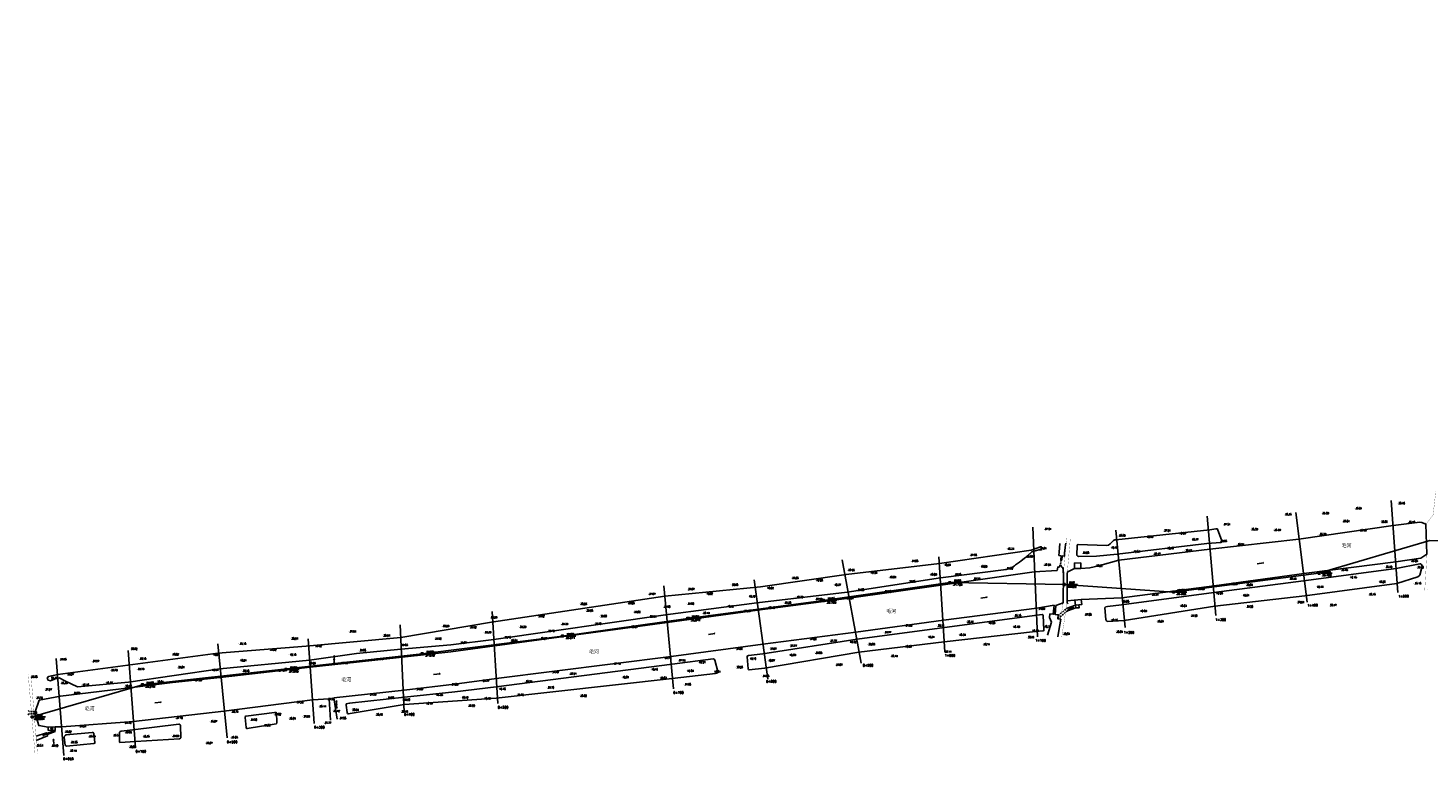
# Model space of a CAD drawing. Header units: millimetres. Extents: x 447445 to 454986, y 3851431 to 3863604.
# Tile 1 of 13: x 451037 to 452563, y 3851431 to 3852229. Entities that reach past the tile are written whole.
import ezdxf
from ezdxf.enums import TextEntityAlignment as Align

# ---------------------------------------------------------------- set-up
doc = ezdxf.new("R2010")
doc.units = ezdxf.units.MM
doc.linetypes.add('X3', pattern=[5, 4, -1])
doc.linetypes.add('X5', pattern=[3, 2, -1])
for name, color, linetype in [('DLDW', 7, 'Continuous'), ('DLSS', 7, 'Continuous'), ('DMTZ', 7, 'Continuous'), ('duanmianxian', 7, 'Continuous'), ('GCD', 7, 'Continuous'), ('GXYZ', 7, 'Continuous'), ('JMD', 7, 'Continuous'), ('KZD', 7, 'Continuous'), ('SXSS', 7, 'Continuous'), ('断面零线', 7, 'Continuous')]:
    doc.layers.add(name, color=color, linetype=linetype)
doc.styles.add('HZ', font='rs.shx', dxfattribs={"bigfont": 'hztxt.shx'})
doc.styles.get("Standard").update_dxf_attribs({"font": 'txt', "bigfont": 'hztxt.shx'})
doc.linetypes.add('10411', pattern='A,2,[150,AAA.SHX,S=1,R=0,X=0,Y=1],2,[151,AAA.SHX,S=1,R=0,X=0,Y=3],1e-11', length=4)
doc.linetypes.add('10421', pattern='A,2,[150,AAA.SHX,S=1,R=0,X=0,Y=1],1e-11', length=2)
doc.linetypes.add('10422', pattern='A,1,[150,AAA.SHX,S=1,R=0,X=0,Y=1],2,[177,AAA.SHX,S=1,R=0,X=0,Y=0.8],1', length=4)

# ---------------------------------------------------------------- blocks, each defined once
blk = doc.blocks.new('gc170')
at = {"linetype": 'Continuous'}
blk.add_circle((0, 0), 0.5, dxfattribs=at)
blk = doc.blocks.new('gc013b')
at = {"linetype": 'Continuous'}
blk.add_line((0.5, 0), (4, 0), dxfattribs=at)
at = {"linetype": 'Continuous', "flags": 128}
blk.add_lwpolyline([(3.4, 0.4), (4, 0), (3.4, -0.4)], dxfattribs=at)
blk = doc.blocks.new('gc013a')
at = {"linetype": 'Continuous'}
blk.add_line((0.5, 0), (4, 0), dxfattribs=at)
at = {"linetype": 'Continuous', "flags": 128}
for points in [[(2.8, 0.4), (3.4, 0), (2.8, -0.4)], [(3.4, 0.4), (4, 0), (3.4, -0.4)]]:
    blk.add_lwpolyline(points, dxfattribs=at)
blk = doc.blocks.new('gc104')
for p, q in [((0, 1), (-1.6, 1)), ((0, -1), (1.6, -1))]:
    blk.add_line(p, q)
blk.add_circle((0, 0), 1)
blk.add_point((0, 0))
blk = doc.blocks.new('gc086')
for p, q in [((0, 0), (7, 0)), ((7, 0), (6.2, 0.6)), ((7, 0), (6.2, -0.6))]:
    blk.add_line(p, q)
blk = doc.blocks.new('GC200')
at = {"const_width": 0.2}
blk.add_lwpolyline([(-0.1, 0, 1), (0.1, 0, 1)], format="xyb", close=True, dxfattribs=at)
blk = doc.blocks.new('GC115')
blk.add_lwpolyline([(-1, -1), (1, -1), (1, 1), (-1, 1)], close=True)
blk.add_point((0, 0))
blk = doc.blocks.new('新块1')
at = {"color": 3, "flags": 128}
for points in [[(-0.7, 0.7), (0.7, -0.7)], [(-0.7, -0.7), (0.7, 0.7)]]:
    blk.add_lwpolyline(points, dxfattribs=at)

msp = doc.modelspace()

# ---------------------------------------------------------------- linework, layer by layer
at = {"layer": 'DLSS', "color": 7, "linetype": 'X3', "const_width": 0.2, "flags": 128}
for points in [[(452560.5, 3851687.8), (452568.3, 3851697.9), (452571.2, 3851723.2)], [(452165.5, 3851634.9), (452166.9, 3851650.3), (452169.3, 3851672.7)], [(452561.6, 3851655.1), (452559.2, 3851615.8)], [(452165.2, 3851602.2), (452159.5, 3851564.8)], [(451037.6, 3851523.6), (451045, 3851437.3)]]:
    msp.add_lwpolyline(points, dxfattribs=at)
at = {"layer": 'DLSS', "color": 7, "linetype": 'Continuous', "flags": 128}
for points in [[(452559.4, 3851688.9), (452560.5, 3851687.8)], [(452560.5, 3851687.8), (452561.6, 3851655.1)], [(452561.6, 3851655.1), (452560.5, 3851653.9)], [(452165.5, 3851634.9), (452164.4, 3851636)], [(452165.2, 3851602.2), (452165.5, 3851634.9)], [(452169.4, 3851602.1), (452169.7, 3851634.8)], [(452169.7, 3851634.8), (452170.8, 3851635.9)], [(452164, 3851601.1), (452165.2, 3851602.2)], [(452170.5, 3851601), (452169.4, 3851602.1)], [(451038.5, 3851481.1), (451037.3, 3851480)], [(451038.5, 3851483.5), (451037.4, 3851484.7)], [(451046.3, 3851484.4), (451045.1, 3851483.3)], [(451046.2, 3851479.8), (451045.1, 3851480.9)]]:
    msp.add_lwpolyline(points, dxfattribs=at)
at = {"layer": 'DLSS', "color": 7, "linetype": 'Continuous', "const_width": 0.2, "flags": 128}
for points in [[(452169.7, 3851634.8), (452173, 3851672.1)], [(452169.4, 3851602.1), (452163.7, 3851564.8)], [(451047.6, 3851437.9), (451040.5, 3851523.7)]]:
    msp.add_lwpolyline(points, dxfattribs=at)
at = {"layer": 'DLSS', "color": 7, "linetype": 'X5', "flags": 128}
for points in [[(452163.1, 3851649.1), (452162.2, 3851642.5)], [(452159.4, 3851584.7), (452169.8, 3851593.4)], [(452159.7, 3851588.2), (452169.5, 3851596.3)], [(451045.1, 3851483.3), (451038.5, 3851483.5)], [(451045.1, 3851480.9), (451038.5, 3851481.1)]]:
    msp.add_lwpolyline(points, dxfattribs=at)
at = {"layer": 'DMTZ', "color": 7, "linetype": '10411', "flags": 128}
for points in [[(452560.5, 3851687.8), (452558.7, 3851688.6), (452555.9, 3851689.7), (452554, 3851690), (452524.7, 3851686.4), (452422.1, 3851671.4), (452325.1, 3851660.4), (452225.8, 3851648.5), (452205, 3851642.6), (452194.1, 3851640.3), (452184.3, 3851639.5), (452177.6, 3851639.5), (452169.7, 3851635.4)], [(452325.2, 3851681.8), (452325.2, 3851681.8), (452331.5, 3851682.7), (452332.6, 3851682.8), (452333.2, 3851682.5), (452338.1, 3851669.7), (452338.2, 3851668.6), (452338, 3851668.1), (452337.1, 3851667.8), (452321.8, 3851666.6), (452223.9, 3851655), (452201.7, 3851652.8), (452182.3, 3851652.6), (452181.2, 3851652.9), (452180.3, 3851653.5), (452180.1, 3851654.1), (452180.4, 3851664.5), (452180.8, 3851665.4), (452181.6, 3851665.8), (452212.3, 3851664.7), (452214.6, 3851664.9), (452216.5, 3851666.4), (452220.2, 3851669.9), (452220.8, 3851670.5), (452221.5, 3851670.8), (452222.6, 3851670.9), (452325.2, 3851681.8)], [(452138.7, 3851659.8), (452131.1, 3851657.5), (452126.9, 3851653.7), (452126.3, 3851652.9), (452123, 3851650.6), (452121, 3851649), (452119.4, 3851647.7), (452117.5, 3851646.2), (452115.6, 3851645.1), (452113.4, 3851643.6), (452112.1, 3851642.3), (452110.1, 3851640.9), (452103.2, 3851638.3), (452031.5, 3851629.2), (451930, 3851613.8), (451831.5, 3851602.2), (451732, 3851588.9), (451545, 3851561.9), (451498, 3851556.1), (451443.7, 3851551.6), (451395.1, 3851546.9), (451344.1, 3851539.6), (451246.4, 3851530), (451146.8, 3851515.7), (451091.1, 3851510.5), (451077.5, 3851517.1), (451071.4, 3851520.3), (451068.7, 3851519.9), (451063.7, 3851517.7), (451061.7, 3851517.1), (451059.3, 3851517.7), (451058.3, 3851520), (451059.5, 3851521.7), (451069.7, 3851523.9), (451244, 3851547.2), (451340.4, 3851554.8), (451443.5, 3851564.1), (451542.2, 3851580.9), (451731.3, 3851609.2), (451835.3, 3851619.4), (451928.6, 3851632.8), (452030.3, 3851644.8), (452130.5, 3851659.5), (452140.7, 3851663.2), (452141.3, 3851663.1), (452141.7, 3851662.5), (452141.9, 3851660.8), (452141.8, 3851660.3), (452141.1, 3851660), (452138.7, 3851659.8)], [(452161.5, 3851666.9), (452160.8, 3851657.2)], [(452166.8, 3851656.4), (452167.9, 3851665.4), (452168, 3851667)], [(452169.4, 3851604.2), (452184.9, 3851605.8), (452229.1, 3851607.4), (452329.7, 3851620.7), (452430.2, 3851634.2), (452527.7, 3851646.6), (452555, 3851650.6), (452561.6, 3851655.1)], [(452158.7, 3851637.3), (452133.8, 3851636), (452032, 3851621.4), (451932, 3851607), (451832.3, 3851594.1), (451733.7, 3851580.5), (451545.8, 3851555.3)], [(452213.4, 3851597.9), (452228.9, 3851600), (452329.2, 3851613.4), (452427.1, 3851626.2), (452527.9, 3851639.3), (452553.9, 3851644.6), (452555, 3851644.5), (452555.8, 3851643.7), (452556.3, 3851641.9), (452553.8, 3851632.2), (452553, 3851631.3), (452551.5, 3851630.5), (452528.8, 3851623.1), (452428.6, 3851609.5), (452330.6, 3851598.4), (452231.5, 3851582.7), (452213.1, 3851581.7), (452212.3, 3851582.5), (452211.6, 3851583.9), (452210.6, 3851596.4), (452210.8, 3851597.1), (452211.6, 3851597.5), (452213.4, 3851597.9)], [(452157.4, 3851599), (452165.2, 3851602.2)], [(451547.5, 3851519.4), (451738, 3851543.6), (451837.9, 3851556.9), (451939.2, 3851570.1), (452035, 3851583.2), (452136.4, 3851596.1), (452155.3, 3851599.4)], [(451838, 3851546.6), (451940.6, 3851562.3), (452035.8, 3851575.2), (452142.5, 3851589.4), (452143.1, 3851589), (452143.5, 3851588.5), (452144.2, 3851572.3), (452144.2, 3851571.7), (452143.5, 3851571.4), (452135.1, 3851570.9), (452035.5, 3851559.5), (451942.7, 3851548.1), (451839.8, 3851530.7), (451823.1, 3851528.9), (451822.5, 3851529.4), (451822.1, 3851529.9), (451820.9, 3851543.2), (451821, 3851544), (451822.5, 3851544.7), (451838, 3851546.6)], [(452154.2, 3851589.7), (452150.8, 3851590), (452150.4, 3851586.2), (452152.6, 3851581)], [(452162.5, 3851584.4), (452159.4, 3851584.7), (452159.7, 3851589), (452156.4, 3851589.4)], [(452152.6, 3851581), (452148, 3851566.6)], [(452159.5, 3851564.8), (452160.6, 3851571.9), (452162.5, 3851584.4)], [(451545.8, 3851555.3), (451498, 3851548.5), (451445, 3851542.9), (451395.1, 3851537.5), (451344.9, 3851531.9), (451246.6, 3851520.7), (451194.6, 3851515.3), (451147.8, 3851509.3), (451072.6, 3851500.3), (451049.6, 3851495.9), (451045.1, 3851483.3)], [(451387.7, 3851492.6), (451447.4, 3851499), (451502.3, 3851505), (451547.6, 3851510.6), (451739.3, 3851535.1), (451783.9, 3851540.8), (451784.8, 3851540.5), (451785.8, 3851539.5), (451788.9, 3851527.1), (451788.8, 3851526.2), (451787.8, 3851525.4), (451786.3, 3851525.1), (451739.2, 3851519.4), (451547.6, 3851498), (451447.1, 3851491.1), (451386.3, 3851480.9), (451385.4, 3851481.4), (451385, 3851482.4), (451384.1, 3851490.6), (451384.1, 3851491.8), (451387.7, 3851492.6), (451387.7, 3851492.6)], [(451370.5, 3851498.6), (451447.2, 3851506.7), (451502.2, 3851513.2), (451547.9, 3851519.4)], [(451045.2, 3851481.3), (451049.1, 3851468.1), (451059.3, 3851466.5), (451067, 3851466.8), (451074.3, 3851466.8), (451152.1, 3851472.8), (451250.6, 3851483.8), (451347.3, 3851496.1), (451365.6, 3851497.4)], [(451278.3, 3851465.3), (451278.3, 3851465.3), (451276.5, 3851465.1), (451275.5, 3851465.1), (451275.1, 3851465.4), (451275, 3851466.2), (451273.8, 3851476.9), (451273.8, 3851477.9), (451274, 3851478.1), (451274.5, 3851478.3), (451306, 3851482.5), (451306.6, 3851482.6), (451307.4, 3851482.5), (451307.8, 3851482.3), (451308, 3851481.8), (451308.5, 3851472.4), (451308.4, 3851470.7), (451308.2, 3851470.4), (451307.8, 3851470), (451278.3, 3851465.3)], [(451136.9, 3851453), (451136.9, 3851460.9), (451137.6, 3851461.8), (451139, 3851462.2), (451151.5, 3851463.4), (451201.7, 3851469.9), (451202.5, 3851469.6), (451203.1, 3851469.1), (451203.5, 3851468.4), (451203.7, 3851454.7), (451203.5, 3851454.3), (451202.3, 3851453.8), (451154.4, 3851451), (451137.5, 3851449.9), (451137.1, 3851450), (451136.9, 3851453)]]:
    msp.add_lwpolyline(points, dxfattribs=at)
at = {"layer": 'DMTZ', "color": 7, "linetype": '10422', "flags": 128}
for points in [[(452160.8, 3851657.2), (452160.6, 3851653.7), (452163, 3851653.3), (452162.5, 3851648.6), (452163.6, 3851648.6), (452164.2, 3851653.1), (452166.5, 3851652.9), (452166.8, 3851656.4)], [(452161.7, 3851643), (452161.3, 3851641.5), (452160.7, 3851641), (452159.3, 3851641), (452158.7, 3851637.3)], [(452165.5, 3851634.9), (452165, 3851640.3), (452163, 3851641.7), (452163.2, 3851642.7), (452161.7, 3851643)]]:
    msp.add_lwpolyline(points, dxfattribs=at)
at = {"layer": 'DMTZ', "color": 7, "linetype": '10421', "flags": 128}
for points in [[(451365.6, 3851497.4), (451366.9, 3851474.2)], [(451374.1, 3851475.1), (451370.5, 3851498.6)]]:
    msp.add_lwpolyline(points, dxfattribs=at)
at = {"layer": 'DMTZ', "color": 7, "linetype": '10411', "flags": 128}
msp.add_lwpolyline([(451079.3, 3851445.9), (451078.2, 3851446.3), (451077.8, 3851446.8), (451076.9, 3851455.1), (451077.1, 3851456.7), (451078.1, 3851457.8), (451078.9, 3851458.2), (451107.1, 3851460.5), (451108, 3851460.5), (451108.8, 3851460.2), (451109.1, 3851459.9), (451110.2, 3851449.8), (451110.1, 3851448.9), (451109.1, 3851448.5), (451079.3, 3851445.9)], close=True, dxfattribs=at)
at = {"layer": 'duanmianxian', "color": 7, "flags": 128}
for points in [[(452522.6, 3851713.6), (452530, 3851613.2)], [(452322.2, 3851696.5), (452331.6, 3851588.1)], [(452418.8, 3851700.4), (452431.2, 3851602.6)], [(452137.3, 3851565), (452132.1, 3851684.5)], [(452232.8, 3851575), (452222.6, 3851681.3)], [(451945.2, 3851536.3), (451924.5, 3851648.8)], [(452036.2, 3851548.5), (452029.8, 3851652.3)], [(451740.7, 3851508.2), (451730, 3851620.5)], [(451843.3, 3851518.9), (451828.4, 3851627)], [(451543.2, 3851592.5), (451549.4, 3851492.2)], [(451447.3, 3851483.3), (451442.7, 3851578.2)], [(451254.2, 3851454.9), (451244, 3851557.4)], [(451349.2, 3851470.6), (451342.6, 3851562.8)], [(451068.1, 3851541.4), (451076.4, 3851435.7)], [(451154.5, 3851443.8), (451146.3, 3851550.2)]]:
    msp.add_lwpolyline(points, dxfattribs=at)
at = {"layer": 'JMD', "color": 7, "linetype": 'Continuous', "flags": 128}
for points in [[(452184.3, 3851639.5), (452177.6, 3851639.5), (452177.5, 3851645.4), (452184.3, 3851645.5)], [(452178, 3851605.1), (452184.9, 3851605.8), (452185.4, 3851600.1), (452178.5, 3851599.4)], [(451067, 3851466.8), (451059.3, 3851466.5), (451059.4, 3851463), (451067.1, 3851463.2)]]:
    msp.add_lwpolyline(points, close=True, dxfattribs=at)
at = {"layer": 'KZD', "color": 7, "linetype": 'Continuous', "flags": 128}
for points in [[(452446.4, 3851634.2), (452458.4, 3851634.2)], [(452044.3, 3851624.1), (452056.3, 3851624.1)], [(452168.8, 3851622), (452180.8, 3851622)], [(451906.7, 3851604.5), (451918.7, 3851604.5)], [(452287.9, 3851613.8), (452299.9, 3851613.8)], [(451758.7, 3851585.1), (451770.7, 3851585.1)], [(451622.2, 3851565.8), (451634.2, 3851565.8)], [(451469.3, 3851546.6), (451481.3, 3851546.6)], [(451320.8, 3851529.3), (451332.8, 3851529.3)], [(451164.5, 3851512.8), (451176.5, 3851512.8)], [(451044.3, 3851477.6), (451056.3, 3851477.6)]]:
    msp.add_lwpolyline(points, dxfattribs=at)
at = {"layer": 'SXSS', "color": 7, "linetype": 'Continuous', "flags": 128}
for points in [[(452155.3, 3851599.4), (452154.2, 3851589.7)], [(452156.4, 3851589.4), (452157.4, 3851599)], [(452178.5, 3851599.4), (452169.5, 3851596.3)], [(452178.9, 3851596.5), (452169.8, 3851593.4)], [(452178.5, 3851599.4), (452178.9, 3851596.5), (452182.7, 3851596.7), (452182.4, 3851599.8)], [(451045.1, 3851483.3), (451046.5, 3851481.1)], [(451046.5, 3851483.3), (451045.1, 3851481.1)], [(451066.6, 3851462.7), (451057.7, 3851459.5), (451057.4, 3851460.4), (451046.1, 3851456.7)], [(451046.4, 3851452), (451058.6, 3851456.9), (451058.1, 3851458.5), (451066.9, 3851461.8), (451066.6, 3851462.7)]]:
    msp.add_lwpolyline(points, dxfattribs=at)
msp.add_lwpolyline([(451045.1, 3851483.3), (451046.5, 3851483.3), (451046.5, 3851481.1), (451045.1, 3851481.1)], close=True, dxfattribs=at)
at = {"layer": '断面零线', "color": 7, "flags": 128}
msp.add_lwpolyline([(451041.8, 3851477.6), (451162, 3851512.8), (451466.8, 3851546.6), (451619.7, 3851565.8), (451756.2, 3851585.1), (451904.2, 3851604.5), (452041.8, 3851624.1), (452166.3, 3851622), (452285.4, 3851613.8), (452443.9, 3851634.2), (452564.7, 3851669.9), (452710.2, 3851669.1), (452932, 3851697.9), (453037.7, 3851740.3), (453327.9, 3851775.9), (453635.9, 3851975.7), (453829.8, 3852108.4), (454465.8, 3852228.8), (454986, 3852204)], dxfattribs=at)

# ---------------------------------------------------------------- block references
at = {"color": 7}
msp.add_blockref('新块1', (452228.7, 3851617.7), dxfattribs=at)
at = {"layer": 'DLDW', "color": 7}
msp.add_blockref('gc104', (451063.3, 3851464.9), dxfattribs=at)
at = {"layer": 'GCD', "color": 7}
for p in [(452529.7, 3851710.7, 38.5), (452406.2, 3851698.6, 38.3), (452446.7, 3851699.8, 38.4), (452482.9, 3851705.1, 38.6), (452144.4, 3851682.5, 37.6), (452274.4, 3851680.9, 37.6), (452290.9, 3851677.9, 40.1), (452339.4, 3851687.7, 37.6), (452369.4, 3851682.3, 38.4), (452394.3, 3851681.5, 38.4), (452443.8, 3851676.9, 38.4), (452469.2, 3851691.1, 38.6), (452487.7, 3851681, 38.5), (452510.7, 3851690.4, 38.5), (452540.7, 3851690.1, 38.1), (452139.2, 3851661.5, 39.5), (452216.8, 3851662.3, 40.5), (452225.1, 3851675.5, 38), (452255.5, 3851674, 40.3), (452277.6, 3851661.6, 40.4), (452304.5, 3851671.2, 40.4), (452335.7, 3851669.5, 39.9), (452354.5, 3851665.8, 38.2), (451999.3, 3851647.6, 37.6), (452063.4, 3851654.1, 37.6), (452103.8, 3851661, 40.3), (452124.4, 3851652.6, 38.7), (452185.7, 3851656.7, 39), (452241.1, 3851658, 40.5), (452263.2, 3851655.6, 38.5), (452297.6, 3851659.1, 38.4), (452543.6, 3851647.9, 38.3), (451930.1, 3851637.8, 38.3), (451954.6, 3851635, 40.3), (452019.6, 3851633, 40), (452035, 3851643.4, 40), (452046.4, 3851633, 40), (452074.5, 3851641.7, 40), (452102.8, 3851639.6, 39.5), (452143.7, 3851643.6, 38.2), (452200.2, 3851642.5, 38.3), (452467.3, 3851638, 38.4), (452515.6, 3851641.2, 38.4), (452550.1, 3851640.9, 39.4), (451755.5, 3851616.9, 37.9), (451803.3, 3851621.7, 38.1), (451841.8, 3851618.2, 40), (451868.9, 3851629.2, 38.1), (451895.4, 3851626.7, 40.3), (451915.1, 3851621.7, 40.4), (451940.4, 3851616.2, 39.9), (451975.3, 3851630.1, 40), (451996.4, 3851625.3, 40), (452067, 3851628.4, 37.7), (452168.7, 3851619.6, 38.4), (452311.2, 3851617.1, 38.4), (452347, 3851622.5, 38.5), (452364, 3851621.6, 38.5), (452411.3, 3851628.3, 38.4), (452440.9, 3851619.4, 40.1), (452477.1, 3851629.9, 40.1), (452508.5, 3851625, 40.3), (452547.3, 3851623.3, 38.2), (452562.1, 3851616.1, 38.1), (451638.3, 3851600.9, 38.2), (451690.2, 3851601.7, 39.7), (451713, 3851611.7, 37.9), (451755.2, 3851601.1, 39.8), (451775.6, 3851612.2, 40), (451821.8, 3851609.1, 40.3), (451860.9, 3851602.3, 38.4), (451874, 3851608.4, 40.3), (451894.8, 3851606.2, 37.9), (451928.6, 3851607, 37.6), (451969.8, 3851614.4, 37.9), (452229.2, 3851603.5, 38.6), (452261, 3851611.1, 38.3), (452331.1, 3851612.5, 40.7), (452360, 3851610.3, 40.6), (452419.6, 3851602.7, 37.6), (452497.7, 3851611.3, 38.2), (451540.7, 3851586.3, 38.2), (451592.2, 3851587.5, 39.5), (451645, 3851593.6, 39.7), (451660.2, 3851587.5, 39.8), (451696.8, 3851592.1, 39.8), (451714, 3851587.1, 39.8), (451729.3, 3851597.9, 39.8), (451772.1, 3851590.9, 38.1), (451798.5, 3851598.3, 40.3), (451816.7, 3851593.2, 37.9), (451843.3, 3851596.6, 38.1), (452111.5, 3851588.2, 38.2), (452137.4, 3851595.5, 38), (452188.1, 3851589.3, 37.7), (452248.4, 3851593.1, 40.6), (452292, 3851598.8, 40.6), (452303.6, 3851588.1, 39.2), (452364.2, 3851598, 39.2), (452454.9, 3851599.5, 38.2), (451386.8, 3851570.8, 37.9), (451488.3, 3851576.7, 38.2), (451518, 3851575.3, 39.5), (451534.1, 3851569.9, 39.4), (451572.2, 3851575.8, 39.4), (451603.2, 3851571.3, 39.7), (451617.8, 3851578.9, 39.4), (451654.2, 3851579.3, 39.7), (451694, 3851575.8, 38.1), (451752.9, 3851585.1, 38.1), (451992.6, 3851577.3, 37.9), (452027.7, 3851577.3, 38.1), (452059.7, 3851581.3, 38.1), (452083.1, 3851580.2, 40.2), (452110, 3851575.9, 40.2), (452130.5, 3851571.7, 40.3), (452143.9, 3851576.2, 40.1), (452216.8, 3851583.4, 40.2), (452222.3, 3851570.5, 38.6), (452267, 3851581.8, 38.6), (451267.1, 3851557.5, 38.1), (451323.5, 3851563.1, 38), (451349.5, 3851555, 39.3), (451423.8, 3851566.4, 38), (451443.2, 3851556.1, 39.5), (451479.9, 3851562.9, 39.6), (451507.6, 3851558.6, 39.6), (451555.6, 3851564.5, 39.7), (451562.6, 3851561, 38), (451594.9, 3851563.1, 38.1), (451866.9, 3851555.2, 37.8), (451888.6, 3851562.6, 37.6), (451910.6, 3851560.6, 37.8), (451932, 3851559.3, 40), (451952.2, 3851556.9, 39.8), (451969.9, 3851569.8, 37.8), (452017.1, 3851564.8, 40.3), (452051.2, 3851567.2, 40.3), (452077.4, 3851556.8, 38.1), (452125.8, 3851564.6, 38.1), (452164.6, 3851568.2, 38.5), (451071.3, 3851540.5, 37.9), (451148.5, 3851551.9, 38), (451158.2, 3851541.2, 38.1), (451193.8, 3851545.9, 38), (451238.1, 3851545.6, 40), (451267.5, 3851539.4, 40.2), (451300.2, 3851551, 39.3), (451321.6, 3851545.5, 40.2), (451397.7, 3851550.4, 39.9), (451415.8, 3851540.5, 37.8), (451474, 3851547.7, 37.8), (451730.3, 3851541.8, 37.8), (451808, 3851551.9, 37.6), (451822.9, 3851541.2, 40.7), (451845, 3851551.9, 38), (451866.1, 3851545.2, 40.9), (451894.6, 3851547.6, 39.8), (451976.9, 3851544, 38.1), (451992.1, 3851554.5, 40.4), (452035.5, 3851548.8, 38.1), (451106.9, 3851538.5, 38), (451126.9, 3851528.7, 39.7), (451156, 3851529.8, 39.7), (451200, 3851531.8, 39.8), (451236.8, 3851528.8, 40.3), (451270.4, 3851527.8, 38.2), (451309.8, 3851528, 37.9), (451342.8, 3851536.2, 38), (451377.8, 3851536.4, 37.9), (451607.4, 3851526.5, 37.8), (451626.9, 3851524.8, 38.2), (451675.1, 3851535.7, 37.8), (451715.7, 3851529.6, 40.4), (451745.6, 3851539.3, 37.9), (451754.8, 3851527.8, 40.5), (451767.5, 3851537.3, 40.2), (451784.1, 3851527, 40.5), (451808.4, 3851531.9, 38.3), (451843.2, 3851539.2, 41), (451916.8, 3851534.5, 37.9), (451039.6, 3851521.4, 38.1), (451061.2, 3851519.9, 38.4), (451072.5, 3851514.6, 38.3), (451079.4, 3851524, 39.3), (451095.9, 3851512.8, 40.5), (451121.6, 3851514.8, 40.4), (451142.3, 3851511.2, 38.2), (451177.2, 3851515.9, 38), (451218.7, 3851517.8, 38), (451498.1, 3851513, 37.9), (451532, 3851516.9, 37.8), (451578.8, 3851516.4, 38.2), (451602.6, 3851509.8, 39.8), (451684.1, 3851520.9, 40.5), (451725.4, 3851520.2, 40.6), (451751.9, 3851513.2, 37.7), (451836.9, 3851522.3, 37.9), (451045.6, 3851498.4, 37.8), (451055.2, 3851507.5, 37.7), (451086.2, 3851503.7, 37.9), (451329.6, 3851493.7, 37.4), (451363.2, 3851497, 37), (451408.9, 3851502.1, 37.7), (451428.3, 3851498.6, 37.8), (451445.9, 3851496.4, 39.7), (451459.7, 3851507.9, 37.7), (451481.3, 3851501.8, 40.4), (451509.1, 3851498.9, 40.4), (451533.4, 3851497.8, 40.5), (451549.9, 3851508.2, 40.5), (451569.6, 3851501.7, 39.8), (451638.2, 3851500.7, 38.6), (451258.5, 3851483.5, 38.2), (451305.2, 3851480.7, 39.6), (451354.1, 3851489.2, 38.4), (451369.2, 3851484.1, 36.4), (451389.6, 3851485.4, 38.9), (451415.7, 3851480.2, 38.4), (451443.4, 3851483.5, 38.4), (451470.3, 3851492.4, 40.5), (451516.4, 3851489.9, 38.6), (451042.9, 3851475.6, 38), (451092.8, 3851467.3, 37.5), (451142, 3851471.2, 37.7), (451198, 3851476.4, 37.7), (451235.5, 3851472.9, 38.1), (451279, 3851474.6, 39.6), (451293.7, 3851468.5, 39.8), (451321.2, 3851476, 38), (451336.6, 3851478.1, 37.9), (451359.6, 3851471.2, 37.8), (451376, 3851476.2, 37.5), (451076.8, 3851461.6, 38), (451083.3, 3851450.1, 39.3), (451102.8, 3851456.5, 38.8), (451129.6, 3851457.5, 38.5), (451142.5, 3851461, 40), (451161.8, 3851456.4, 40.4), (451194, 3851456.9, 39.7), (451230.4, 3851449.2, 38.1), (451257.9, 3851455.3, 38.1), (451045.8, 3851446.4, 38.5), (451062.4, 3851446.2, 38), (451082.4, 3851440.8, 38.1), (451146.9, 3851445, 38.9)]:
    msp.add_blockref('GC200', p, dxfattribs=at)
at = {"layer": 'GXYZ', "color": 7}
for name, p, rotation in [('gc013a', (451371, 3851540.3), 90.95012293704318), ('gc013a', (451371, 3851540.3), 270.6622925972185), ('gc013a', (451373.6, 3851491.2), 93.07668975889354), ('gc013a', (451373.6, 3851491.2), 272.1925326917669), ('gc013b', (451065.2, 3851452.5), 272.9876691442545)]:
    msp.add_blockref(name, p, dxfattribs=dict(at, rotation=rotation))
for p in [(451371, 3851540.3), (451371, 3851540.3), (451373.6, 3851491.2), (451065.2, 3851452.5)]:
    msp.add_blockref('gc170', p, dxfattribs=at)
at = {"layer": 'KZD', "color": 7}
for p in [(452443.9, 3851634.2, 38.5), (452041.8, 3851624.1, 37.7), (452166.3, 3851622, 38.4), (451904.2, 3851604.5, 38.2), (452285.4, 3851613.8, 38.4), (451756.2, 3851585.1, 38.1), (451619.7, 3851565.8, 38.1), (451466.8, 3851546.6, 37.8), (451318.3, 3851529.3, 37.9), (451162, 3851512.8, 38), (451041.8, 3851477.6, 38)]:
    msp.add_blockref('GC115', p, dxfattribs=at)
at = {"layer": 'SXSS', "color": 7}
for p, rotation in [((452376.7, 3851644.7), 7.443772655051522), ((452075.6, 3851607.1), 9.205079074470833), ((452156, 3851596.3), 265.5256143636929), ((452176.8, 3851597.4), 205.3306518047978), ((451778.6, 3851567.6), 7.002182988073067), ((451479.3, 3851524), 6.491478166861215), ((451175.6, 3851493), 5.058574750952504), ((451060.2, 3851459.9), 200.4414585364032)]:
    msp.add_blockref('gc086', p, dxfattribs=dict(at, rotation=rotation))

# ---------------------------------------------------------------- texts
at = {"color": 7}
for p in [(452468.6, 3851662.3), (451972.5, 3851590.7), (451648.6, 3851546.5), (451378.7, 3851515.9), (451099.1, 3851484.3)]:
    msp.add_text('毛河', height=4, dxfattribs=at).set_placement(p)
at = {"layer": 'duanmianxian', "color": 7, "char_height": 2.5, "width": 14.746, "attachment_point": 1}
for s, insert in [('1+400', (452431.3, 3851600.7)), ('1+500', (452530.4, 3851610.5)), ('1+200', (452231.2, 3851571)), ('1+300', (452331.2, 3851584.8)), ('1+100', (452134.9, 3851562.3)), ('1+000', (452036.1, 3851545.9)), ('0+900', (451946.9, 3851535.1)), ('0+800', (451841.6, 3851517.6)), ('0+700', (451740.4, 3851505.4)), ('0+400', (451447.2, 3851481.6)), ('0+500', (451549.3, 3851489.3)), ('0+300', (451349.2, 3851467.6)), ('0+200', (451254.1, 3851451.6)), ('0+025', (451075.7, 3851433.2)), ('0+100', (451154.6, 3851441.3))]:
    msp.add_mtext(s, dxfattribs=dict(at, insert=insert))
at = {"layer": 'GCD', "color": 7, "style": 'HZ', "width": 0.8}
for s, p in [('38.46', (452530.7, 3851710.7, 38.5)), ('38.35', (452407.2, 3851698.6, 38.3)), ('38.39', (452447.7, 3851699.8, 38.4)), ('38.61', (452470.2, 3851691.1, 38.6)), ('38.61', (452483.9, 3851705.1, 38.6)), ('37.61', (452145.4, 3851682.5, 37.6)), ('37.61', (452275.4, 3851680.9, 37.6)), ('40.09', (452291.9, 3851677.9, 40.1)), ('37.61', (452340.4, 3851687.7, 37.6)), ('38.39', (452370.4, 3851682.3, 38.4)), ('38.39', (452395.3, 3851681.5, 38.4)), ('38.39', (452444.8, 3851676.9, 38.4)), ('38.45', (452488.7, 3851681, 38.5)), ('38.50', (452511.7, 3851690.4, 38.5)), ('38.10', (452541.7, 3851690.1, 38.1)), ('40.31', (452104.8, 3851661, 40.3)), ('39.51', (452140.2, 3851661.5, 39.5)), ('40.48', (452217.8, 3851662.3, 40.5)), ('38.03', (452226.1, 3851675.5, 38)), ('40.33', (452256.5, 3851674, 40.3)), ('40.45', (452278.6, 3851661.6, 40.4)), ('40.37', (452305.5, 3851671.2, 40.4)), ('39.95', (452336.7, 3851669.5, 39.9)), ('38.21', (452355.5, 3851665.8, 38.2)), ('37.58', (452000.3, 3851647.6, 37.6)), ('37.58', (452064.4, 3851654.1, 37.6)), ('38.69', (452125.4, 3851652.6, 38.7)), ('39.05', (452186.7, 3851656.7, 39)), ('40.54', (452242.1, 3851658, 40.5)), ('38.47', (452264.2, 3851655.6, 38.5)), ('38.43', (452298.6, 3851659.1, 38.4)), ('38.25', (452544.6, 3851647.9, 38.3)), ('38.26', (451931.1, 3851637.8, 38.3)), ('40.28', (451955.6, 3851635, 40.3)), ('40.01', (451976.3, 3851630.1, 40)), ('40.03', (452020.6, 3851633, 40)), ('40.01', (452036, 3851643.4, 40)), ('39.95', (452047.4, 3851633, 40)), ('40.03', (452075.5, 3851641.7, 40)), ('39.52', (452103.8, 3851639.6, 39.5)), ('38.23', (452144.7, 3851643.6, 38.2)), ('38.26', (452201.2, 3851642.5, 38.3)), ('38.45', (452468.3, 3851638, 38.4)), ('38.43', (452516.6, 3851641.2, 38.4)), ('39.40', (452551.1, 3851640.9, 39.4)), ('37.87', (451756.5, 3851616.9, 37.9)), ('38.05', (451804.3, 3851621.7, 38.1)), ('40.02', (451842.8, 3851618.2, 40)), ('38.05', (451869.9, 3851629.2, 38.1)), ('40.28', (451896.4, 3851626.7, 40.3)), ('40.37', (451916.1, 3851621.7, 40.4)), ('39.85', (451941.4, 3851616.2, 39.9)), ('39.95', (451997.4, 3851625.3, 40)), ('37.73', (452068, 3851628.4, 37.7)), ('38.42', (452169.7, 3851619.6, 38.4)), ('38.39', (452312.2, 3851617.1, 38.4)), ('38.45', (452348, 3851622.5, 38.5)), ('38.54', (452365, 3851621.6, 38.5)), ('38.43', (452412.3, 3851628.3, 38.4)), ('40.11', (452441.9, 3851619.4, 40.1)), ('40.15', (452478.1, 3851629.9, 40.1)), ('40.26', (452509.5, 3851625, 40.3)), ('38.18', (452548.3, 3851623.3, 38.2)), ('38.23', (451639.3, 3851600.9, 38.2)), ('39.68', (451691.2, 3851601.7, 39.7)), ('37.87', (451714, 3851611.7, 37.9)), ('39.80', (451756.2, 3851601.1, 39.8)), ('40.02', (451776.6, 3851612.2, 40)), ('40.32', (451822.8, 3851609.1, 40.3)), ('38.38', (451861.9, 3851602.3, 38.4)), ('40.32', (451875, 3851608.4, 40.3)), ('37.92', (451895.8, 3851606.2, 37.9)), ('37.64', (451929.6, 3851607, 37.6)), ('37.90', (451970.8, 3851614.4, 37.9)), ('38.55', (452230.2, 3851603.5, 38.6)), ('38.34', (452262, 3851611.1, 38.3)), ('40.68', (452332.1, 3851612.5, 40.7)), ('40.61', (452361, 3851610.3, 40.6)), ('37.64', (452420.6, 3851602.7, 37.6)), ('38.17', (452455.9, 3851599.5, 38.2)), ('38.18', (452498.7, 3851611.3, 38.2)), ('38.23', (451541.7, 3851586.3, 38.2)), ('39.52', (451593.2, 3851587.5, 39.5)), ('39.68', (451646, 3851593.6, 39.7)), ('39.80', (451661.2, 3851587.5, 39.8)), ('39.80', (451697.8, 3851592.1, 39.8)), ('39.84', (451715, 3851587.1, 39.8)), ('39.80', (451730.3, 3851597.9, 39.8)), ('38.07', (451753.9, 3851585.1, 38.1)), ('38.14', (451773.1, 3851590.9, 38.1)), ('40.32', (451799.5, 3851598.3, 40.3)), ('37.95', (451817.7, 3851593.2, 37.9)), ('38.15', (451844.3, 3851596.6, 38.1)), ('38.15', (452112.5, 3851588.2, 38.2)), ('37.99', (452138.4, 3851595.5, 38)), ('37.68', (452189.1, 3851589.3, 37.7)), ('40.59', (452249.4, 3851593.1, 40.6)), ('40.61', (452293, 3851598.8, 40.6)), ('39.20', (452304.6, 3851588.1, 39.2)), ('39.20', (452365.2, 3851598, 39.2)), ('37.94', (451387.8, 3851570.8, 37.9)), ('38.23', (451489.3, 3851576.7, 38.2)), ('39.52', (451519, 3851575.3, 39.5)), ('39.39', (451535.1, 3851569.9, 39.4)), ('39.39', (451573.2, 3851575.8, 39.4)), ('39.70', (451604.2, 3851571.3, 39.7)), ('39.39', (451618.8, 3851578.9, 39.4)), ('39.70', (451655.2, 3851579.3, 39.7)), ('38.07', (451695, 3851575.8, 38.1)), ('37.77', (451970.9, 3851569.8, 37.8)), ('37.93', (451993.6, 3851577.3, 37.9)), ('38.10', (452028.7, 3851577.3, 38.1)), ('38.10', (452060.7, 3851581.3, 38.1)), ('40.23', (452084.1, 3851580.2, 40.2)), ('40.19', (452111, 3851575.9, 40.2)), ('40.32', (452131.5, 3851571.7, 40.3)), ('40.12', (452144.9, 3851576.2, 40.1)), ('40.16', (452217.8, 3851583.4, 40.2)), ('38.61', (452223.3, 3851570.5, 38.6)), ('38.61', (452268, 3851581.8, 38.6)), ('38.15', (451268.1, 3851557.5, 38.1)), ('38.04', (451324.5, 3851563.1, 38)), ('39.32', (451350.5, 3851555, 39.3)), ('38.04', (451424.8, 3851566.4, 38)), ('39.55', (451444.2, 3851556.1, 39.5)), ('39.56', (451480.9, 3851562.9, 39.6)), ('39.57', (451508.6, 3851558.6, 39.6)), ('39.70', (451556.6, 3851564.5, 39.7)), ('38.04', (451563.6, 3851561, 38)), ('38.07', (451595.9, 3851563.1, 38.1)), ('37.77', (451867.9, 3851555.2, 37.8)), ('37.60', (451889.6, 3851562.6, 37.6)), ('37.77', (451911.6, 3851560.6, 37.8)), ('40.02', (451933, 3851559.3, 40)), ('39.83', (451953.2, 3851556.9, 39.8)), ('40.35', (451993.1, 3851554.5, 40.4)), ('40.34', (452018.1, 3851564.8, 40.3)), ('40.34', (452052.2, 3851567.2, 40.3)), ('38.14', (452078.4, 3851556.8, 38.1)), ('38.06', (452126.8, 3851564.6, 38.1)), ('38.51', (452165.6, 3851568.2, 38.5)), ('37.95', (451072.3, 3851540.5, 37.9)), ('38.02', (451149.5, 3851551.9, 38)), ('38.15', (451159.2, 3851541.2, 38.1)), ('38.02', (451194.8, 3851545.9, 38)), ('40.03', (451239.1, 3851545.6, 40)), ('40.24', (451268.5, 3851539.4, 40.2)), ('39.32', (451301.2, 3851551, 39.3)), ('40.18', (451322.6, 3851545.5, 40.2)), ('39.86', (451398.7, 3851550.4, 39.9)), ('37.77', (451416.8, 3851540.5, 37.8)), ('37.82', (451475, 3851547.7, 37.8)), ('37.79', (451731.3, 3851541.8, 37.8)), ('37.94', (451746.6, 3851539.3, 37.9)), ('37.60', (451809, 3851551.9, 37.6)), ('40.70', (451823.9, 3851541.2, 40.7)), ('40.97', (451844.2, 3851539.2, 41)), ('37.97', (451846, 3851551.9, 38)), ('40.89', (451867.1, 3851545.2, 40.9)), ('39.83', (451895.6, 3851547.6, 39.8)), ('38.14', (451977.9, 3851544, 38.1)), ('38.14', (452036.5, 3851548.8, 38.1)), ('39.27', (451080.4, 3851524, 39.3)), ('37.97', (451107.9, 3851538.5, 38)), ('39.73', (451127.9, 3851528.7, 39.7)), ('39.73', (451157, 3851529.8, 39.7)), ('39.81', (451201, 3851531.8, 39.8)), ('40.34', (451237.8, 3851528.8, 40.3)), ('38.18', (451271.4, 3851527.8, 38.2)), ('37.91', (451310.8, 3851528, 37.9)), ('38.00', (451343.8, 3851536.2, 38)), ('37.90', (451378.8, 3851536.4, 37.9)), ('37.79', (451608.4, 3851526.5, 37.8)), ('38.21', (451627.9, 3851524.8, 38.2)), ('37.79', (451676.1, 3851535.7, 37.8)), ('40.40', (451716.7, 3851529.6, 40.4)), ('40.51', (451755.8, 3851527.8, 40.5)), ('40.21', (451768.5, 3851537.3, 40.2)), ('40.51', (451785.1, 3851527, 40.5)), ('38.26', (451809.4, 3851531.9, 38.3)), ('37.87', (451917.8, 3851534.5, 37.9)), ('38.08', (451040.6, 3851521.4, 38.1)), ('38.37', (451062.2, 3851519.9, 38.4)), ('38.33', (451073.5, 3851514.6, 38.3)), ('40.46', (451096.9, 3851512.8, 40.5)), ('40.37', (451122.6, 3851514.8, 40.4)), ('38.22', (451143.3, 3851511.2, 38.2)), ('38.01', (451178.2, 3851515.9, 38)), ('37.95', (451219.7, 3851517.8, 38)), ('37.89', (451499.1, 3851513, 37.9)), ('37.77', (451533, 3851516.9, 37.8)), ('40.46', (451550.9, 3851508.2, 40.5)), ('38.21', (451579.8, 3851516.4, 38.2)), ('39.76', (451603.6, 3851509.8, 39.8)), ('40.51', (451685.1, 3851520.9, 40.5)), ('40.61', (451726.4, 3851520.2, 40.6)), ('37.66', (451752.9, 3851513.2, 37.7)), ('37.88', (451837.9, 3851522.3, 37.9)), ('37.76', (451046.6, 3851498.4, 37.8)), ('37.67', (451056.2, 3851507.5, 37.7)), ('37.89', (451087.2, 3851503.7, 37.9)), ('37.36', (451330.6, 3851493.7, 37.4)), ('37.01', (451364.2, 3851497, 37)), ('37.69', (451409.9, 3851502.1, 37.7)), ('37.80', (451429.3, 3851498.6, 37.8)), ('39.66', (451446.9, 3851496.4, 39.7)), ('37.69', (451460.7, 3851507.9, 37.7)), ('40.35', (451482.3, 3851501.8, 40.4)), ('40.42', (451510.1, 3851498.9, 40.4)), ('40.49', (451534.4, 3851497.8, 40.5)), ('39.76', (451570.6, 3851501.7, 39.8)), ('38.60', (451639.2, 3851500.7, 38.6)), ('38.18', (451259.5, 3851483.5, 38.2)), ('39.62', (451306.2, 3851480.7, 39.6)), ('37.93', (451337.6, 3851478.1, 37.9)), ('38.44', (451355.1, 3851489.2, 38.4)), ('36.42', (451370.2, 3851484.1, 36.4)), ('38.94', (451390.6, 3851485.4, 38.9)), ('38.43', (451416.7, 3851480.2, 38.4)), ('38.43', (451444.4, 3851483.5, 38.4)), ('40.49', (451471.3, 3851492.4, 40.5)), ('38.60', (451517.4, 3851489.9, 38.6)), ('37.99', (451043.9, 3851475.6, 38)), ('37.51', (451093.8, 3851467.3, 37.5)), ('37.70', (451143, 3851471.2, 37.7)), ('37.70', (451199, 3851476.4, 37.7)), ('38.07', (451236.5, 3851472.9, 38.1)), ('39.56', (451280, 3851474.6, 39.6)), ('39.80', (451294.7, 3851468.5, 39.8)), ('38.01', (451322.2, 3851476, 38)), ('37.77', (451360.6, 3851471.2, 37.8)), ('37.55', (451377, 3851476.2, 37.5)), ('38.02', (451077.8, 3851461.6, 38)), ('39.35', (451084.3, 3851450.1, 39.3)), ('38.83', (451103.8, 3851456.5, 38.8)), ('38.54', (451130.6, 3851457.5, 38.5)), ('39.96', (451143.5, 3851461, 40)), ('40.35', (451162.8, 3851456.4, 40.4)), ('39.69', (451195, 3851456.9, 39.7)), ('38.07', (451231.4, 3851449.2, 38.1)), ('38.08', (451258.9, 3851455.3, 38.1)), ('38.51', (451046.8, 3851446.4, 38.5)), ('38.00', (451063.4, 3851446.2, 38)), ('38.14', (451083.4, 3851440.8, 38.1)), ('38.88', (451147.9, 3851445, 38.9))]:
    msp.add_text(s, height=2, dxfattribs=at).set_placement(p, align=Align.MIDDLE_LEFT)
at = {"layer": 'KZD', "color": 7, "style": 'HZ', "width": 0.8}
for s, p in [('38.459', (452452.4, 3851632.2)), ('MH28', (452452.4, 3851636.2)), ('37.728', (452050.3, 3851622.1)), ('MH26', (452050.3, 3851626.1)), ('38.420', (452174.8, 3851620)), ('MH2', (452174.8, 3851624)), ('MH27', (452293.9, 3851615.8)), ('38.185', (451912.7, 3851602.5)), ('MH25', (451912.7, 3851606.5)), ('38.388', (452293.9, 3851611.8)), ('MH24', (451764.7, 3851587.1)), ('38.074', (451764.7, 3851583.1)), ('38.071', (451628.2, 3851563.8)), ('MH23', (451628.2, 3851567.8)), ('37.819', (451475.3, 3851544.6)), ('MH22', (451475.3, 3851548.6)), ('37.915', (451326.8, 3851527.3)), ('MH21', (451326.8, 3851531.3)), ('38.015', (451170.5, 3851510.8)), ('MH20', (451170.5, 3851514.8)), ('MH1', (451050.3, 3851479.6)), ('37.994', (451050.3, 3851475.6))]:
    msp.add_text(s, height=2.4, dxfattribs=at).set_placement(p, align=Align.MIDDLE_CENTER)

doc.saveas('drawing.dxf')
